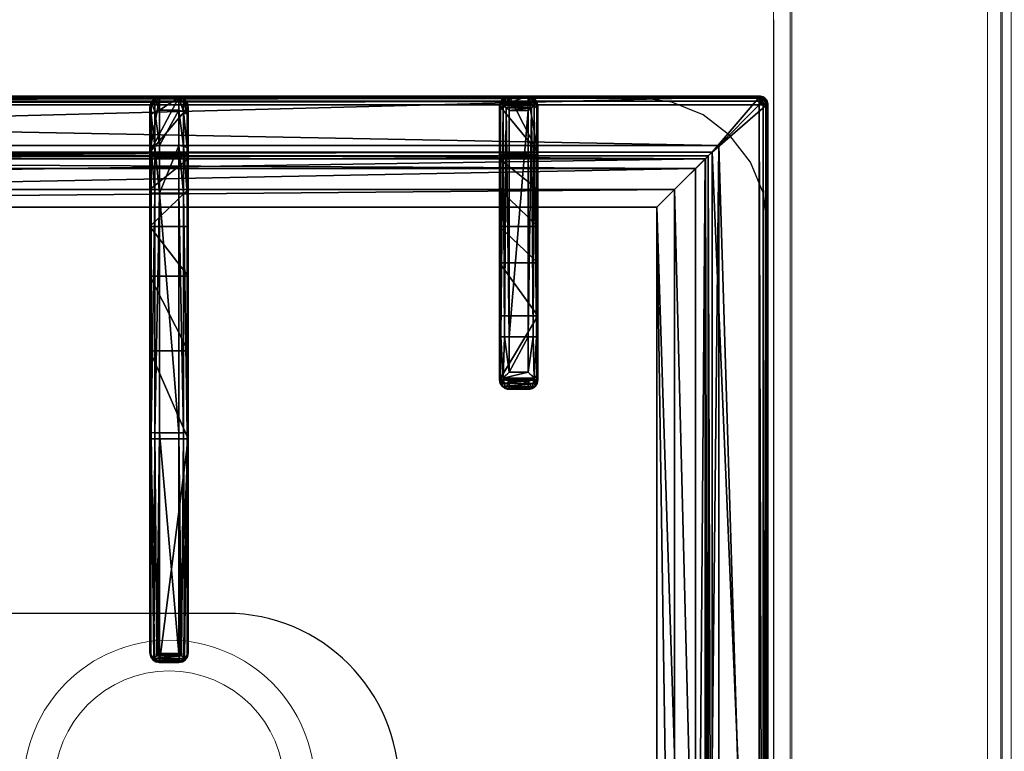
# Model space of a CAD drawing. Header units: millimetres. Extents: x 69858 to 162505, y 5570 to 25972.
# Tile 20 of 53: x 72304 to 72561, y 14330 to 14521. Entities that reach past the tile are written whole.
import ezdxf

# ---------------------------------------------------------------- set-up
doc = ezdxf.new("R2010")
doc.units = ezdxf.units.MM
doc.header["$LTSCALE"] = 2.5
doc.linetypes.add('CONTINUA', pattern=[0])
for name, color, linetype in [('Arch', 7, 'Continuous'), ('IQ_200_3D', 1, 'Continuous'), ('IQ_204_2D', 7, 'CONTINUA'), ('IQ_204_3D', 7, 'Continuous')]:
    doc.layers.add(name, color=color, linetype=linetype)
doc.layers.add('CKD Equipments', color=252, linetype='Continuous', lineweight=0)

# ---------------------------------------------------------------- blocks, each defined once
blk = doc.blocks.new('ELECTROLUX-MC7-TOPFYERBRURNERS4')
at = {"layer": 'IQ_200_3D', "color": 8}
for points, invisible_edges in [([(400, -655, 900), (379.66, -619.74, 900), (379.66, -117.26, 900), (400, -80.5, 900)], 13), ([(378.51, -628.47, 900), (379.66, -619.74, 900), (400, -655, 900)], 10), ([(421.49, -628.47, 900), (420.34, -619.74, 900), (400, -655, 900)], 10), ([(375.14, -636.62, 900), (378.51, -628.47, 900), (400, -655, 900)], 10), ([(424.86, -636.62, 900), (421.49, -628.47, 900), (400, -655, 900)], 10), ([(369.77, -643.61, 900), (375.14, -636.62, 900), (400, -655, 900)], 10), ([(430.23, -643.61, 900), (424.86, -636.62, 900), (400, -655, 900)], 10), ([(362.78, -648.98, 900), (369.77, -643.61, 900), (400, -655, 900)], 10), ([(437.22, -648.98, 900), (430.23, -643.61, 900), (400, -655, 900)], 10), ([(354.63, -652.35, 900), (362.78, -648.98, 900), (400, -655, 900)], 10), ([(445.37, -652.35, 900), (437.22, -648.98, 900), (400, -655, 900)], 10), ([(345.89, -653.5, 900), (354.63, -652.35, 900), (400, -655, 900)], 10), ([(454.11, -653.5, 900), (445.37, -652.35, 900), (400, -655, 900)], 10), ([(0, -655, 900), (54.11, -653.5, 900), (345.89, -653.5, 900), (400, -655, 900)], 5)]:
    blk.add_3dface(points, dxfattribs=dict(at, invisible_edges=invisible_edges))
at = {"layer": 'IQ_204_2D', "color": 8}
for p, q in [((380, -651.5), (380, -85.5)), ((235.11, -492.25), (234.69, -492.25)), ((292.24, -492.25), (235.11, -492.25)), ((354.69, -492.25), (292.24, -492.25)), ((354.69, -492.25), (354.69, -494.75)), ((377.19, -492.25), (354.69, -492.25)), ((232.19, -494.75), (232.19, -499.75)), ((232.19, -494.75), (232.64, -494.75)), ((232.64, -494.75), (232.64, -499.75)), ((232.73, -494.16), (232.73, -500.34)), ((234.54, -494.75), (234.54, -499.75)), ((234.54, -494.75), (292.19, -494.75)), ((292.19, -494.75), (292.19, -499.75)), ((292.19, -494.75), (354.69, -494.75)), ((354.69, -494.75), (354.69, -499.75)), ((354.69, -494.75), (379.69, -494.75)), ((379.69, -494.75), (379.69, -499.75)), ((232.64, -499.75), (232.19, -499.75)), ((292.19, -499.75), (234.54, -499.75)), ((354.69, -499.75), (292.19, -499.75)), ((354.69, -499.75), (354.69, -502.25)), ((379.69, -499.75), (354.69, -499.75)), ((234.69, -502.25), (235.11, -502.25)), ((235.11, -502.25), (292.24, -502.25)), ((292.24, -502.25), (354.69, -502.25)), ((354.69, -502.25), (377.19, -502.25)), ((308.09, -583.5), (305.96, -583.5)), ((308.09, -583.5), (317.24, -583.5)), ((317.24, -583.5), (377.53, -583.5)), ((303.52, -591), (303.52, -586)), ((303.52, -586), (305.63, -586)), ((305.63, -586), (305.63, -591)), ((317.19, -586), (307.98, -586)), ((307.98, -591), (307.98, -586)), ((317.19, -586), (317.19, -591)), ((378, -586), (317.19, -586)), ((378, -586), (378, -591)), ((380, -586), (380, -591)), ((380, -586), (380, -591)), ((305.63, -591), (303.52, -591)), ((307.98, -591), (317.19, -591)), ((317.19, -591), (378, -591)), ((305.96, -593.5), (308.09, -593.5)), ((317.24, -593.5), (308.09, -593.5)), ((377.53, -593.5), (317.24, -593.5)), ((378, -653.5), (22, -653.5))]:
    blk.add_line(p, q, dxfattribs=at)
blk.add_lwpolyline([(48.98, -112.48), (351.02, -112.48), (351.02, -624.52), (48.98, -624.52)], close=True, dxfattribs=at)
blk.add_lwpolyline([(155, -383.5), (155, -512.25, 1), (245, -512.25), (245, -383.5)], format="xyb", dxfattribs=at)
for centre, start, end in [((377.19, -494.75), 0, 90), ((377.19, -499.75), 270, 0)]:
    blk.add_arc(centre, 2.5, start, end, dxfattribs=at)
for centre, major_axis, ratio, start_param, end_param in [((234.69, -494.75), (2.5, 0), 0.99863, 1.570796, 3.141593), ((235.11, -494.75), (0, 2.5), 0.951091, 0, 0.914364), ((292.24, -494.75), (0, 2.5), 0.02182, 0, 1.570796), ((236.11, -494.75), (3.47, 0), 0.720185, 2.903047, 3.141593), ((234.69, -499.75), (-2.5, 0), 0.99863, 0, 1.570796), ((236.11, -499.75), (-3.47, 0), 0.720185, 0, 0.238546), ((292.24, -499.75), (0, 2.5), 0.02182, 1.570796, 3.141593), ((235.11, -499.75), (0, 2.5), 0.951091, 2.227228, 3.141593), ((308.09, -586), (1.92, 1.92), 0.8391, 1.592613, 2.268928), ((308.09, -586), (0, 2.5), 0.84544, 0, 0.894481), ((308.09, -586), (-2.5, 2.5), 0.02182, 0.872665, 1.54898), ((317.24, -586), (0, 2.5), 0.02182, 0, 1.570796), ((377.53, -586), (0, 2.5), 0.948965, -0.895145, 0), ((308.09, -591), (-1.92, 1.92), 0.8391, 0.872665, 1.54898), ((308.09, -591), (2.5, 2.5), 0.02182, 1.592613, 2.268928), ((317.24, -591), (0, 2.5), 0.02182, 1.570796, 3.141593), ((308.09, -591), (0, 2.5), 0.84544, 2.247111, 3.141593), ((377.53, -591), (0, 2.5), 0.948965, 3.141593, 4.036737), ((378, -651.5), (-1.42, 1.42), 0.997265, 2.357564, 3.925621)]:
    blk.add_ellipse(centre, major_axis=major_axis, ratio=ratio, start_param=start_param, end_param=end_param, dxfattribs=at)
for points, knots in [([(232.73, -494.16), (232.76, -494.06), (232.8, -493.95), (232.94, -493.63), (233.07, -493.42), (233.22, -493.22)], [0.764042, 0.764042, 0.764042, 0.764042, 1.153889, 1.153889, 2.012527, 2.012527, 2.012527, 2.012527]), ([(233.22, -493.22), (233.31, -493.33), (233.41, -493.44), (233.59, -493.66), (233.68, -493.77), (233.87, -493.99), (233.97, -494.1), (234.15, -494.31), (234.25, -494.41), (234.37, -494.55), (234.41, -494.6), (234.46, -494.66), (234.48, -494.68), (234.5, -494.7), (234.51, -494.71), (234.53, -494.73), (234.53, -494.73), (234.53, -494.74), (234.54, -494.74), (234.54, -494.74), (234.54, -494.74), (234.54, -494.75), (234.54, -494.75), (234.54, -494.75), (234.54, -494.75), (234.54, -494.75), (234.54, -494.75), (234.54, -494.75)], [5.918781, 5.918781, 5.918781, 5.918781, 6.382244, 6.382244, 6.833826, 6.833826, 7.285407, 7.285407, 7.736989, 7.736989, 7.96278, 7.96278, 8.075675, 8.075675, 8.132123, 8.132123, 8.160346, 8.160346, 8.174458, 8.174458, 8.181514, 8.181514, 8.185042, 8.185042, 8.186806, 8.186806, 8.18857, 8.18857, 8.18857, 8.18857]), ([(233.22, -501.28), (233.07, -501.08), (232.94, -500.87), (232.8, -500.55), (232.76, -500.44), (232.73, -500.34)], [11.917214, 11.917214, 11.917214, 11.917214, 12.775852, 12.775852, 13.165698, 13.165698, 13.165698, 13.165698]), ([(234.54, -499.75), (234.54, -499.75), (234.54, -499.75), (234.54, -499.75), (234.54, -499.75), (234.54, -499.75), (234.54, -499.75), (234.54, -499.76), (234.54, -499.76), (234.54, -499.76), (234.53, -499.76), (234.53, -499.77), (234.53, -499.77), (234.51, -499.79), (234.5, -499.8), (234.48, -499.82), (234.46, -499.84), (234.41, -499.9), (234.37, -499.95), (234.25, -500.09), (234.15, -500.19), (233.97, -500.4), (233.87, -500.51), (233.68, -500.73), (233.59, -500.84), (233.41, -501.06), (233.31, -501.17), (233.22, -501.28)], [8.188054, 8.188054, 8.188054, 8.188054, 8.189818, 8.189818, 8.191582, 8.191582, 8.19511, 8.19511, 8.202166, 8.202166, 8.216278, 8.216278, 8.244501, 8.244501, 8.300949, 8.300949, 8.413844, 8.413844, 8.639635, 8.639635, 9.091217, 9.091217, 9.542798, 9.542798, 9.99438, 9.99438, 10.457843, 10.457843, 10.457843, 10.457843]), ([(305.96, -583.5), (305.81, -583.5), (305.65, -583.51), (305.34, -583.58), (305.18, -583.63), (304.88, -583.75), (304.74, -583.83), (304.47, -584.02), (304.35, -584.12), (304.13, -584.34), (304.03, -584.47), (303.85, -584.74), (303.77, -584.89), (303.65, -585.2), (303.6, -585.36), (303.54, -585.68), (303.52, -585.84), (303.52, -586)], [3.776921, 3.776921, 3.776921, 3.776921, 4.248957, 4.248957, 4.720993, 4.720993, 5.193029, 5.193029, 5.665065, 5.665065, 6.135831, 6.135831, 6.606596, 6.606596, 7.077361, 7.077361, 7.548126, 7.548126, 7.548126, 7.548126]), ([(379.38, -584.44), (379.21, -584.64), (379.01, -584.87), (378.67, -585.25), (378.53, -585.41), (378.26, -585.71), (378.13, -585.86), (378, -586)], [11.858599, 11.858599, 11.858599, 11.858599, 12.773425, 12.773425, 13.35037, 13.35037, 13.927314, 13.927314, 13.927314, 13.927314]), ([(380, -586), (379.99, -585.86), (379.97, -585.71), (379.91, -585.41), (379.86, -585.25), (379.69, -584.87), (379.55, -584.64), (379.38, -584.44)], [0, 0, 0, 0, 0.576945, 0.576945, 1.153889, 1.153889, 2.068716, 2.068716, 2.068716, 2.068716]), ([(303.52, -591), (303.52, -591.16), (303.54, -591.32), (303.6, -591.64), (303.65, -591.8), (303.77, -592.11), (303.85, -592.26), (304.03, -592.53), (304.13, -592.66), (304.35, -592.88), (304.47, -592.98), (304.74, -593.17), (304.88, -593.25), (305.18, -593.37), (305.34, -593.42), (305.65, -593.48), (305.81, -593.5), (305.96, -593.5)], [15.096253, 15.096253, 15.096253, 15.096253, 15.567018, 15.567018, 16.037783, 16.037783, 16.508548, 16.508548, 16.979314, 16.979314, 17.45135, 17.45135, 17.923386, 17.923386, 18.395422, 18.395422, 18.867458, 18.867458, 18.867458, 18.867458]), ([(378, -591), (378.13, -591.14), (378.26, -591.29), (378.53, -591.59), (378.67, -591.75), (379.01, -592.13), (379.21, -592.36), (379.38, -592.56)], [0, 0, 0, 0, 0.576945, 0.576945, 1.153889, 1.153889, 2.068716, 2.068716, 2.068716, 2.068716]), ([(379.38, -592.56), (379.55, -592.36), (379.69, -592.13), (379.86, -591.75), (379.91, -591.59), (379.97, -591.29), (379.99, -591.14), (380, -591)], [11.858599, 11.858599, 11.858599, 11.858599, 12.773425, 12.773425, 13.35037, 13.35037, 13.927314, 13.927314, 13.927314, 13.927314])]:
    blk.add_open_spline(points, degree=3, knots=knots, dxfattribs=at)
at = {"layer": 'IQ_204_3D', "color": 8}
mesh = blk.add_polyface(dxfattribs=at)
corners = [(379.78, -85.71, 904.1), (380, -85.5, 900), (379.52, -84.72, 904.14), (379.73, -84.5, 900), (378, -83.5, 900), (378.78, -83.98, 904.14), (379, -83.77, 900), (377.79, -83.72, 904.1), (379.48, -85.71, 905.06), (379.29, -84.85, 905), (378.65, -85.21, 905.73), (378.76, -85.71, 905.75), (378.65, -84.21, 905), (377.79, -84.02, 905.06), (378.29, -84.85, 905.73), (377.79, -84.74, 905.75), (377.79, -85.71, 906), (22.21, -85.71, 906), (22.21, -84.74, 905.75), (22.21, -84.02, 905.06), (22.21, -83.72, 904.1), (22, -83.5, 900), (365.45, -638.95, 900), (22, -653.5, 900), (34.55, -638.95, 900), (365.45, -98.05, 900), (380, -651.5, 900), (34.55, -98.05, 900), (20, -85.5, 900), (21, -83.77, 900), (379.73, -652.5, 900), (379, -653.23, 900), (378, -653.5, 900), (20, -651.5, 900), (20.27, -652.5, 900), (21, -653.23, 900), (20.27, -84.5, 900), (21.22, -83.98, 904.14), (20.48, -84.72, 904.14), (20.22, -85.71, 904.1), (21.35, -84.21, 905), (21.71, -84.85, 905.73), (20.71, -84.85, 905), (20.52, -85.71, 905.06), (21.35, -85.21, 905.73), (21.24, -85.71, 905.75), (22.21, -651.29, 906), (21.24, -651.29, 905.75), (20.52, -651.29, 905.06), (20.22, -651.29, 904.1), (20.48, -652.28, 904.14), (21.22, -653.02, 904.14), (22.21, -653.28, 904.1), (20.71, -652.15, 905), (21.35, -651.79, 905.73), (21.35, -652.79, 905), (22.21, -652.98, 905.06), (21.71, -652.15, 905.73), (22.21, -652.26, 905.75), (35.55, -637.95, 899.73), (35.55, -99.05, 899.73), (36.28, -99.78, 899), (36.28, -637.22, 899), (38.88, -634.62, 902.5), (38.88, -102.38, 902.5), (36.31, -637.19, 905.06), (36.31, -99.81, 905.06), (32.81, -96.31, 906), (32.81, -640.69, 906), (48.98, -624.52, 885), (48.98, -112.48, 885), (44.36, -107.86, 885), (44.36, -629.14, 885), (377.79, -653.28, 904.1), (377.79, -652.98, 905.06), (377.79, -651.29, 906), (377.79, -652.26, 905.75), (363.72, -637.22, 899), (364.45, -637.95, 899.73), (364.45, -99.05, 899.73), (363.72, -99.78, 899), (367.19, -640.69, 906), (367.19, -96.31, 906), (378.78, -653.02, 904.14), (379.52, -652.28, 904.14), (379.78, -651.29, 904.1), (378.65, -652.79, 905), (378.29, -652.15, 905.73), (379.29, -652.15, 905), (379.48, -651.29, 905.06), (378.65, -651.79, 905.73), (378.76, -651.29, 905.75), (361.12, -634.62, 902.5), (351.02, -624.52, 885), (363.69, -637.19, 905.06), (355.64, -629.14, 885), (355.64, -107.86, 885), (351.02, -112.48, 885), (361.12, -102.38, 902.5), (363.69, -99.81, 905.06)]
mesh.append_faces([[corners[k] for k in face] for face in [(16, 10, 14), (17, 41, 44), (46, 54, 57), (75, 87, 90)]], dxfattribs={"color": 8})
mesh.append_faces([[corners[k] for k in face] for face in [(4, 5, 6), (8, 10, 11), (16, 11, 10), (15, 16, 14), (7, 19, 13), (13, 18, 15), (28, 38, 36), (19, 41, 18), (17, 18, 41), (45, 17, 44), (39, 48, 43), (43, 47, 45), (23, 51, 35), (48, 54, 47), (46, 47, 54), (58, 46, 57), (52, 74, 56), (76, 56, 74), (26, 84, 30), (74, 87, 76), (85, 88, 84), (88, 87, 86), (75, 76, 87), (91, 75, 90), (85, 8, 89), (11, 89, 8)]], dxfattribs={"vtx0": -1, "color": 8})
mesh.append_faces([[corners[k] for k in face] for face in [(16, 15, 17), (22, 23, 24), (25, 26, 22), (27, 21, 25), (21, 28, 29), (6, 1, 4), (4, 25, 21), (24, 28, 27), (35, 33, 23), (26, 25, 1), (23, 22, 32), (17, 45, 46), (75, 81, 46), (81, 16, 82), (46, 67, 17), (17, 82, 16), (93, 72, 69), (72, 93, 95), (70, 71, 97), (97, 95, 93)]], dxfattribs={"vtx0": -1, "vtx1": -1, "color": 8})
mesh.append_faces([[corners[k] for k in face] for face in [(21, 27, 28), (4, 1, 25), (26, 32, 22), (24, 23, 33)]], dxfattribs={"vtx0": -1, "vtx1": -1, "vtx2": -1, "color": 8})
mesh.append_faces([[corners[k] for k in face] for face in [(17, 15, 18), (24, 33, 28), (46, 45, 47), (75, 58, 76), (16, 91, 11)]], dxfattribs={"vtx0": -1, "vtx2": -1, "color": 8})
mesh.append_faces([[corners[k] for k in face] for face in [(0, 1, 2), (5, 2, 6), (8, 0, 9), (5, 12, 2), (5, 7, 12), (12, 13, 14), (12, 14, 9), (2, 9, 0), (10, 9, 14), (19, 18, 13), (4, 21, 7), (30, 31, 26), (34, 33, 35), (20, 21, 37), (38, 37, 36), (19, 20, 40), (38, 42, 37), (38, 39, 42), (42, 43, 44), (42, 44, 40), (37, 40, 20), (41, 40, 44), (48, 47, 43), (28, 33, 39), (49, 33, 50), (51, 50, 35), (48, 49, 53), (51, 55, 50), (51, 52, 55), (55, 56, 57), (55, 57, 53), (50, 53, 49), (54, 53, 57), (24, 27, 59), (61, 62, 60), (63, 64, 65), (67, 68, 66), (69, 70, 63), (61, 71, 62), (73, 74, 52), (58, 56, 76), (32, 73, 23), (62, 77, 59), (22, 24, 78), (27, 25, 60), (80, 61, 79), (73, 32, 83), (84, 83, 30), (74, 73, 86), (88, 89, 90), (88, 86, 84), (83, 84, 86), (92, 93, 63), (68, 81, 65), (92, 63, 94), (72, 95, 62), (95, 96, 77), (98, 97, 92), (81, 82, 94), (98, 92, 99), (77, 80, 78), (25, 22, 79), (0, 8, 85), (91, 89, 11), (80, 96, 61), (70, 97, 64), (64, 98, 66), (82, 67, 99), (1, 0, 26)]], dxfattribs={"vtx1": -1, "color": 8})
mesh.append_faces([[corners[k] for k in face] for face in [(31, 32, 26), (75, 46, 58), (75, 16, 81), (81, 68, 46), (68, 67, 46), (67, 82, 17), (70, 69, 71), (72, 71, 69), (71, 96, 97), (96, 95, 97), (16, 75, 91)]], dxfattribs={"vtx1": -1, "vtx2": -1, "color": 8})
mesh.append_faces([[corners[k] for k in face] for face in [(1, 3, 2), (4, 7, 5), (2, 3, 6), (8, 9, 10), (7, 13, 12), (12, 9, 2), (13, 15, 14), (7, 20, 19), (21, 20, 7), (6, 3, 1), (28, 36, 29), (21, 29, 37), (28, 39, 38), (37, 29, 36), (19, 40, 41), (39, 43, 42), (42, 40, 37), (43, 45, 44), (39, 49, 48), (33, 49, 39), (33, 34, 50), (23, 52, 51), (50, 34, 35), (48, 53, 54), (52, 56, 55), (55, 53, 50), (56, 58, 57), (27, 60, 59), (62, 59, 60), (64, 66, 65), (68, 65, 66), (70, 64, 63), (71, 72, 62), (73, 52, 23), (77, 78, 59), (24, 59, 78), (25, 79, 60), (61, 60, 79), (32, 31, 83), (26, 85, 84), (83, 31, 30), (74, 86, 87), (73, 83, 86), (85, 89, 88), (88, 90, 87), (89, 91, 90), (93, 69, 63), (81, 94, 65), (63, 65, 94), (95, 77, 62), (96, 80, 77), (97, 93, 92), (82, 99, 94), (92, 94, 99), (80, 79, 78), (22, 78, 79), (96, 71, 61), (97, 98, 64), (98, 99, 66), (67, 66, 99), (0, 85, 26)]], dxfattribs={"vtx2": -1, "color": 8})
mesh = blk.add_polyface(dxfattribs=at)
corners = [(234.06, -492.51, 931.06), (233.44, -492.58, 922), (233.22, -493.22, 931.91), (235.11, -492.25, 930.01), (234.69, -492.25, 922), (232.52, -493.5, 922), (232.73, -494.16, 931.11), (232.64, -494.75, 930.59), (232.64, -494.6, 930.62), (232.19, -494.75, 922), (232.66, -494.45, 930.72), (290.6, -492.25, 922), (290.6, -502.25, 922), (234.69, -502.25, 922), (232.52, -501, 922), (233.44, -501.92, 922), (232.19, -499.75, 922), (292.24, -492.25, 932.5), (313.55, -492.25, 917.44), (354.69, -492.25, 932.5), (365.94, -492.25, 929.49), (374.17, -492.25, 921.25), (377.19, -492.25, 900), (365.45, -492.25, 900), (377.19, -492.25, 910), (333.01, -492.25, 904.45), (364.77, -492.25, 899.88), (364.17, -492.25, 899.53), (355.64, -492.25, 885), (346.02, -492.25, 885), (363.72, -492.25, 899), (292.21, -492.58, 933.75), (233.92, -494.04, 932.35), (292.19, -493.5, 934.67), (292.19, -494.75, 935), (234.26, -494.43, 932.45), (234.42, -494.6, 932.47), (234.48, -494.68, 932.48), (234.52, -494.72, 932.48), (234.54, -494.75, 932.48), (354.69, -492.58, 933.75), (366.56, -492.58, 930.57), (354.69, -494.75, 935), (367.02, -493.5, 931.36), (354.69, -493.5, 934.67), (367.19, -494.75, 931.65), (376.05, -493.5, 922.33), (375.25, -492.58, 921.87), (379.69, -494.75, 910), (379.35, -493.5, 910), (376.34, -494.75, 922.5), (378.44, -492.58, 910), (379.69, -494.75, 900), (379.35, -493.5, 900), (378.44, -492.58, 900), (233.22, -501.28, 931.91), (232.73, -500.34, 931.11), (233.92, -500.46, 932.35), (234.26, -500.07, 932.45), (234.42, -499.9, 932.47), (234.48, -499.82, 932.48), (234.54, -499.76, 932.48), (232.64, -499.75, 930.59), (232.64, -499.9, 930.62), (232.66, -500.05, 930.72), (234.06, -501.99, 931.06), (235.11, -502.25, 930.01), (292.24, -502.25, 932.5), (333.01, -502.25, 904.45), (377.19, -502.25, 910), (313.55, -502.25, 917.44), (346.02, -502.25, 885), (363.72, -502.25, 899), (355.64, -502.25, 885), (364.17, -502.25, 899.53), (364.77, -502.25, 899.88), (365.45, -502.25, 900), (377.19, -502.25, 900), (374.17, -502.25, 921.25), (365.94, -502.25, 929.49), (354.69, -502.25, 932.5), (378.44, -501.92, 910), (375.25, -501.92, 921.87), (379.69, -499.75, 910), (376.05, -501, 922.33), (379.35, -501, 910), (376.34, -499.75, 922.5), (367.02, -501, 931.36), (366.56, -501.92, 930.57), (354.69, -499.75, 935), (354.69, -501, 934.67), (367.19, -499.75, 931.65), (354.69, -501.92, 933.75), (378.44, -501.92, 900), (379.69, -499.75, 900), (379.35, -501, 900), (292.21, -501.92, 933.75), (292.19, -501, 934.67), (292.19, -499.75, 935)]
mesh.append_faces([[corners[k] for k in face] for face in [(0, 1, 2), (1, 5, 2), (2, 5, 6), (32, 33, 2), (2, 31, 0), (56, 14, 55), (65, 55, 15), (15, 55, 14), (65, 96, 55), (55, 97, 57)]], dxfattribs={"color": 8})
mesh.append_faces([[corners[k] for k in face] for face in [(9, 6, 5), (33, 31, 2), (20, 40, 41), (42, 43, 44), (43, 47, 41), (50, 49, 46), (51, 46, 49), (48, 53, 49), (22, 51, 54), (54, 49, 53), (6, 55, 2), (13, 65, 15), (78, 81, 82), (83, 84, 85), (84, 88, 82), (91, 90, 87), (92, 87, 90), (94, 85, 95), (95, 81, 93), (83, 50, 86), (42, 91, 45), (45, 86, 50), (96, 97, 55), (89, 97, 90), (90, 96, 92), (29, 68, 25), (12, 18, 70), (70, 25, 68)]], dxfattribs={"vtx0": -1, "color": 8})
mesh.append_faces([[corners[k] for k in face] for face in [(5, 11, 9), (13, 14, 12), (11, 17, 18), (24, 18, 21), (30, 25, 27), (19, 40, 20), (56, 10, 64), (7, 9, 62), (66, 12, 67), (68, 69, 70), (71, 72, 68), (70, 67, 12), (69, 81, 78), (22, 52, 23), (95, 77, 94), (80, 92, 67), (97, 96, 90), (34, 98, 42)]], dxfattribs={"vtx0": -1, "vtx1": -1, "color": 8})
mesh.append_faces([[corners[k] for k in face] for face in [(24, 23, 25), (36, 37, 34), (37, 38, 34), (38, 39, 34), (60, 37, 59), (37, 60, 38), (38, 61, 39), (61, 38, 60), (37, 36, 59), (62, 64, 10), (69, 68, 76), (23, 94, 77), (61, 60, 98), (60, 59, 98), (39, 61, 34), (61, 98, 34)]], dxfattribs={"vtx0": -1, "vtx1": -1, "vtx2": -1, "color": 8})
mesh.append_faces([[corners[k] for k in face] for face in [(24, 25, 18), (17, 0, 31), (24, 47, 51), (17, 31, 40), (80, 88, 92), (69, 93, 81), (67, 96, 65), (98, 57, 97), (67, 92, 96)]], dxfattribs={"vtx0": -1, "vtx2": -1, "color": 8})
mesh.append_faces([[corners[k] for k in face] for face in [(0, 3, 1), (10, 6, 9), (1, 4, 5), (4, 3, 11), (22, 23, 24), (28, 29, 30), (3, 0, 17), (35, 36, 34), (20, 41, 21), (43, 45, 46), (43, 41, 44), (48, 49, 50), (50, 46, 45), (47, 21, 41), (40, 44, 41), (40, 31, 44), (52, 53, 48), (51, 49, 54), (55, 57, 2), (58, 35, 57), (58, 59, 35), (32, 2, 57), (6, 10, 56), (8, 7, 10), (63, 64, 62), (14, 56, 16), (64, 63, 16), (13, 12, 66), (77, 69, 76), (78, 82, 79), (84, 86, 87), (84, 82, 85), (89, 90, 91), (91, 87, 86), (88, 79, 82), (81, 85, 82), (77, 93, 69), (85, 81, 95), (48, 50, 83), (91, 86, 45), (52, 48, 94), (54, 53, 22), (76, 23, 77), (66, 67, 65), (58, 57, 98), (71, 68, 29), (18, 25, 70), (71, 29, 73), (73, 28, 72), (23, 76, 26), (72, 30, 74), (27, 26, 74)]], dxfattribs={"vtx1": -1, "color": 8})
mesh.append_faces([[corners[k] for k in face] for face in [(7, 8, 9), (4, 11, 5), (11, 12, 9), (14, 16, 12), (16, 9, 12), (3, 17, 11), (17, 19, 18), (19, 20, 18), (20, 21, 18), (23, 26, 25), (26, 27, 25), (29, 25, 30), (33, 32, 34), (34, 42, 33), (33, 44, 31), (19, 17, 40), (22, 24, 51), (36, 35, 59), (7, 62, 10), (9, 16, 62), (63, 62, 16), (72, 74, 68), (74, 75, 68), (75, 76, 68), (69, 78, 70), (78, 79, 70), (79, 80, 70), (80, 67, 70), (53, 52, 22), (52, 94, 23), (89, 98, 97)]], dxfattribs={"vtx1": -1, "vtx2": -1, "color": 8})
mesh.append_faces([[corners[k] for k in face] for face in [(3, 4, 1), (8, 10, 9), (13, 15, 14), (32, 35, 34), (42, 45, 43), (43, 46, 47), (24, 21, 47), (51, 47, 46), (42, 44, 33), (6, 56, 55), (35, 32, 57), (13, 66, 65), (56, 64, 16), (71, 73, 72), (83, 86, 84), (84, 87, 88), (80, 79, 88), (92, 88, 87), (94, 83, 85), (42, 89, 91), (48, 83, 94), (95, 93, 77), (59, 58, 98), (98, 89, 42), (12, 11, 18), (29, 28, 73), (28, 30, 72), (76, 75, 26), (30, 27, 74), (26, 75, 74)]], dxfattribs={"vtx2": -1, "color": 8})
mesh = blk.add_polyface(dxfattribs=at)
corners = [(307.98, -591, 934.6), (306.44, -584.43, 933.98), (306.44, -592.56, 933.98), (307.98, -586, 934.6), (305.63, -586, 932.53), (305.63, -591, 932.53), (303.71, -591.96, 920.55), (303.52, -591, 920.59), (304.24, -592.77, 920.43), (307.18, -593.25, 933.14), (305.96, -593.5, 920), (308.09, -593.5, 932.1), (305.03, -593.31, 920.24), (303.52, -586, 920.59), (303.71, -585.04, 920.55), (307.18, -583.75, 933.14), (304.24, -584.23, 920.43), (305.03, -583.69, 920.24), (305.96, -583.5, 920), (308.09, -583.5, 932.1), (317.24, -593.5, 932.5), (322.73, -593.5, 912.68), (375.79, -593.5, 932.5), (346.02, -593.5, 885), (363.72, -593.5, 899), (336.51, -593.5, 900.63), (355.64, -593.5, 885), (364.17, -593.5, 899.53), (364.77, -593.5, 899.88), (377.5, -593.5, 900), (365.45, -593.5, 900), (322.73, -583.5, 912.68), (346.02, -583.5, 885), (336.51, -583.5, 900.63), (317.24, -583.5, 932.5), (377.5, -583.5, 900), (365.45, -583.5, 900), (375.79, -583.5, 932.5), (364.77, -583.5, 899.88), (364.17, -583.5, 899.53), (355.64, -583.5, 885), (363.72, -583.5, 899), (378.27, -586, 933.1), (380, -586, 900), (378.1, -585.2, 933.81), (378.75, -583.83, 900), (377.64, -584.44, 934.45), (379.66, -584.75, 900), (376.82, -583.75, 933.58), (380, -591, 900), (378.27, -591, 933.1), (379.66, -592.25, 900), (378.75, -593.16, 900), (317.19, -584.75, 934.67), (317.19, -586, 935), (317.21, -583.83, 933.75), (376.98, -585.2, 934.87), (376.27, -586, 935), (317.19, -591, 935), (376.27, -591, 935), (377.64, -592.56, 934.45), (376.98, -591.8, 934.87), (378.1, -591.8, 933.81), (376.82, -593.25, 933.58), (317.21, -593.16, 933.75), (317.19, -592.25, 934.67)]
mesh.append_faces([[corners[k] for k in face] for face in [(5, 6, 2), (5, 7, 6), (6, 8, 2), (13, 4, 14), (16, 14, 1), (1, 14, 4), (42, 43, 44), (45, 46, 47), (46, 45, 48), (46, 44, 47), (44, 43, 47), (1, 55, 15), (48, 55, 46), (46, 53, 56), (57, 56, 54), (50, 62, 49), (49, 62, 51), (63, 52, 60), (52, 51, 60), (60, 51, 62), (61, 65, 60), (59, 58, 61), (60, 64, 63), (9, 64, 2)]], dxfattribs={"color": 8})
mesh.append_faces([[corners[k] for k in face] for face in [(0, 1, 2), (15, 16, 1), (16, 15, 17), (19, 17, 15), (32, 25, 33), (35, 48, 45), (35, 30, 36), (3, 53, 1), (53, 55, 1), (55, 53, 46), (58, 65, 61), (65, 64, 60), (64, 65, 2), (65, 0, 2)]], dxfattribs={"vtx0": -1, "color": 8})
mesh.append_faces([[corners[k] for k in face] for face in [(20, 21, 22), (23, 24, 25), (25, 22, 21), (30, 22, 28), (12, 17, 10), (17, 12, 16), (6, 14, 8), (8, 16, 12), (18, 34, 31), (37, 31, 34), (51, 29, 49), (49, 30, 43)]], dxfattribs={"vtx0": -1, "vtx1": -1, "color": 8})
mesh.append_faces([[corners[k] for k in face] for face in [(25, 28, 22), (37, 38, 33), (35, 43, 30)]], dxfattribs={"vtx0": -1, "vtx1": -1, "vtx2": -1, "color": 8})
mesh.append_faces([[corners[k] for k in face] for face in [(37, 33, 31), (33, 39, 41), (34, 15, 55), (34, 55, 48), (58, 54, 3), (54, 58, 59), (20, 63, 64), (20, 64, 9)]], dxfattribs={"vtx0": -1, "vtx2": -1, "color": 8})
mesh.append_faces([[corners[k] for k in face] for face in [(1, 4, 2), (2, 8, 9), (10, 11, 12), (12, 9, 8), (4, 13, 5), (18, 17, 19), (11, 10, 20), (29, 22, 30), (7, 13, 6), (10, 18, 21), (25, 21, 33), (19, 34, 18), (35, 36, 37), (40, 32, 41), (37, 48, 35), (43, 42, 49), (45, 47, 35), (19, 15, 34), (37, 34, 48), (0, 58, 3), (57, 54, 59), (42, 44, 50), (46, 60, 44), (60, 46, 61), (59, 61, 57), (62, 50, 44), (22, 29, 63), (22, 63, 20), (11, 20, 9), (26, 23, 40), (24, 26, 41), (36, 30, 38), (24, 41, 27), (39, 38, 27)]], dxfattribs={"vtx1": -1, "color": 8})
mesh.append_faces([[corners[k] for k in face] for face in [(10, 21, 20), (24, 27, 25), (27, 28, 25), (13, 14, 6), (14, 16, 8), (36, 38, 37), (38, 39, 33), (32, 33, 41), (47, 43, 35), (29, 30, 49), (3, 54, 53), (58, 0, 65)]], dxfattribs={"vtx1": -1, "vtx2": -1, "color": 8})
mesh.append_faces([[corners[k] for k in face] for face in [(0, 3, 1), (4, 5, 2), (11, 9, 12), (13, 7, 5), (23, 26, 24), (17, 18, 10), (18, 31, 21), (32, 23, 25), (21, 31, 33), (42, 50, 49), (51, 52, 29), (54, 56, 53), (46, 56, 61), (60, 62, 44), (61, 56, 57), (29, 52, 63), (23, 32, 40), (26, 40, 41), (30, 28, 38), (41, 39, 27), (38, 28, 27)]], dxfattribs={"vtx2": -1, "color": 8})
blk = doc.blocks.new('ELECTROLUX-MC-BURNER6')
for radius in [38, 30]:
    blk.add_circle((0, 0), radius)
blk = doc.blocks.new('ARCH')
at = {"layer": 'CKD Equipments', "color": 8}
for points in [[(116417.15, 11253.55, -230), (115864.15, 11253.55, -230), (115864.15, 12053.55, -230), (116417.15, 12053.55, -230)], [(116417.15, 11253.55, -230), (116417.15, 12053.55, -230), (116417.15, 12053.55, 20), (116417.15, 11253.55, 20)], [(116472.99, 11253.55, -225.59), (116417.15, 11253.55, -219.46), (116417.15, 12053.55, -219.46), (116472.99, 12053.55, -225.59)], [(116417.15, 11253.55, -219.46), (116417.15, 11253.55, 20), (116417.15, 12053.55, 20), (116417.15, 12053.55, -219.46)], [(116417.15, 11253.55, 20), (116479.15, 11253.55, 20), (116479.15, 12053.55, 20), (116417.15, 12053.55, 20)], [(116421.47, 11253.55, -69.74), (116476.52, 11253.55, -187.8), (116476.52, 12053.55, -187.8), (116421.47, 12053.55, -69.74)], [(116488.34, 11253.55, -2.19), (116421.97, 11253.55, -66.92), (116421.97, 12053.55, -66.92), (116488.34, 12053.55, -2.19)], [(116476.85, 11253.55, -189.28), (116476.85, 11253.55, -222.11), (116476.85, 12053.55, -222.11), (116476.85, 12053.55, -189.28)]]:
    blk.add_3dface(points, dxfattribs=at)
for points, invisible_edges in [([(116421.27, 11253.55, -68.25), (116421.25, 11253.55, -69.01), (116421.25, 12053.55, -69.01), (116421.27, 12053.55, -68.25)], 10), ([(116421.25, 11253.55, -69.01), (116421.47, 11253.55, -69.74), (116421.47, 12053.55, -69.74), (116421.25, 12053.55, -69.01)], 8), ([(116421.52, 11253.55, -67.53), (116421.27, 11253.55, -68.25), (116421.27, 12053.55, -68.25), (116421.52, 12053.55, -67.53)], 10), ([(116421.97, 11253.55, -66.92), (116421.52, 11253.55, -67.53), (116421.52, 12053.55, -67.53), (116421.97, 12053.55, -66.92)], 2), ([(116474.43, 11253.55, -225.44), (116472.99, 11253.55, -225.59), (116472.99, 12053.55, -225.59), (116474.43, 12053.55, -225.44)], 8), ([(116475.69, 11253.55, -224.71), (116474.43, 11253.55, -225.44), (116474.43, 12053.55, -225.44), (116475.69, 12053.55, -224.71)], 10), ([(116476.55, 11253.55, -223.54), (116475.69, 11253.55, -224.71), (116475.69, 12053.55, -224.71), (116476.55, 12053.55, -223.54)], 10), ([(116476.52, 11253.55, -187.8), (116476.67, 11253.55, -188.15), (116476.67, 12053.55, -188.15), (116476.52, 12053.55, -187.8)], 2), ([(116476.85, 11253.55, -222.11), (116476.55, 11253.55, -223.54), (116476.55, 12053.55, -223.54), (116476.85, 12053.55, -222.11)], 2), ([(116476.67, 11253.55, -188.15), (116476.77, 11253.55, -188.52), (116476.77, 12053.55, -188.52), (116476.67, 12053.55, -188.15)], 10), ([(116476.77, 11253.55, -188.52), (116476.83, 11253.55, -188.89), (116476.83, 12053.55, -188.89), (116476.77, 12053.55, -188.52)], 10), ([(116476.83, 11253.55, -188.89), (116476.85, 11253.55, -189.28), (116476.85, 12053.55, -189.28), (116476.83, 12053.55, -188.89)], 8)]:
    blk.add_3dface(points, dxfattribs=dict(at, invisible_edges=invisible_edges))
at = {"layer": 'CKD Equipments', "color": 8, "rotation": 90}
for name, p in [('ELECTROLUX-MC7-TOPFYERBRURNERS4', (115762.15, 11253.55, -880)), ('ELECTROLUX-MC-BURNER6', (116259.4, 11453.55, -880))]:
    blk.add_blockref(name, p, dxfattribs=at)

msp = doc.modelspace()

# ---------------------------------------------------------------- block references
at = {"layer": 'Arch'}
msp.add_blockref('ARCH', (-43916.74, 2867.04), dxfattribs=at)

doc.saveas('drawing.dxf')
